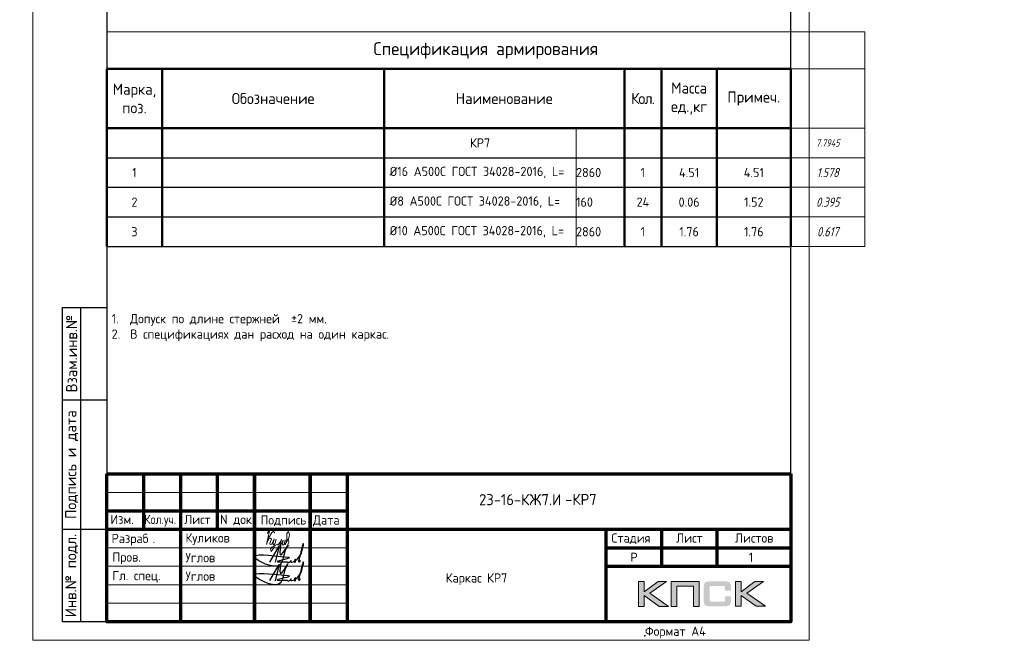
# Model space of a CAD drawing. Header units: millimetres. Extents: x 251864 to 617215, y -272865 to -46010.
# Tile 42 of 53: x 491651 to 518280, y -204343 to -187568. Entities that reach past the tile are written whole.
import ezdxf
from ezdxf.enums import TextEntityAlignment as Align

# ---------------------------------------------------------------- set-up
doc = ezdxf.new("R2010")
doc.units = ezdxf.units.MM
doc.layers.get('Defpoints').update_dxf_attribs({"color": 140})
for name, color, linetype, lineweight in [('АС-Таблицы', 7, 'Continuous', 20), ('Выноски', 20, 'Continuous', 20), ('Размеры', 54, 'Continuous', 20), ('Рамка', 7, 'Continuous', 70), ('СО_ОСНОВНАЯ_060', 142, 'Continuous', 60), ('Текст', 41, 'Continuous', 30), ('ТОНКИЕ', 7, 'Continuous', 9)]:
    doc.layers.add(name, color=color, linetype=linetype, lineweight=lineweight)
doc.layers.add('ТОЛСТЫЕ_ОСНОВНЫЕ', color=6, linetype='Continuous')
doc.styles.add('AC-Размерный', font='isocpeur.TTF', dxfattribs={"width": 0.8, "oblique": 15})
doc.styles.add('GOST-2.304_Type-B', font='GOST_Common.ttf')
doc.styles.add('style1', font='GOST_Common.ttf', dxfattribs={"height": 500})
doc.styles.add('ГОСТ', font='GOST_Common.ttf')

# ---------------------------------------------------------------- blocks, each defined once
blk = doc.blocks.new('*U281')
blk.add_point((165.57, 1.2))
at = {"layer": 'ТОЛСТЫЕ_ОСНОВНЫЕ'}
for p, q in [((8, 5), (8, 90)), ((8, 90), (20, 90)), ((13, 5), (13, 90)), ((8, 65), (20, 65)), ((8, 30), (20, 30)), ((20, 5), (8, 5))]:
    blk.add_line(p, q, dxfattribs=at)
at = {"layer": 'ТОЛСТЫЕ_ОСНОВНЫЕ', "color": 6}
blk.add_lwpolyline([(20, 5), (205, 5), (205, 292), (20, 292)], close=True, dxfattribs=at)
at = {"layer": 'ТОНКИЕ'}
blk.add_lwpolyline([(0, 0), (210, 0), (210, 297), (0, 297)], close=True, dxfattribs=at)
at = {"layer": 'Текст', "style": 'style1'}
for s, p in [('Взам.инв.№', (10.5, 77.5)), ('Подпись и дата', (10.5, 47.5)), ('Инв.№ подл.', (10.5, 17.5))]:
    blk.add_text(s, height=3, rotation=90, dxfattribs=at).set_placement(p, align=Align.MIDDLE)
blk.add_text('Формат А4', height=2.5, dxfattribs=at).set_placement((165.57, 1.2))
blk = doc.blocks.new('*T997')
at = {"layer": 'Defpoints', "color": 8, "linetype": 'ByBlock', "lineweight": 0, "transparency": 16777216}
for p, q in [((0, 0), (20500, 0)), ((0, 0), (0, -1000)), ((20500, 0), (20500, -5800)), ((18500, -1000), (20500, -1000)), ((12693, -2600), (12693, -5800)), ((18500, -2600), (20500, -2600)), ((18500, -3400), (20500, -3400)), ((18500, -4200), (20500, -4200)), ((18500, -5000), (20500, -5000)), ((18500, -5800), (20500, -5800))]:
    blk.add_line(p, q, dxfattribs=at)
at = {"layer": 'АС-Таблицы', "color": 0, "linetype": 'ByBlock', "lineweight": 50, "transparency": 16777216}
for p, q in [((0, -1000), (18500, -1000)), ((0, -1000), (0, -5800)), ((1500, -1000), (1500, -5800)), ((7500, -1000), (7500, -5800)), ((14000, -1000), (14000, -5800)), ((15000, -1000), (15000, -5800)), ((16500, -1000), (16500, -5800)), ((18500, -1000), (18500, -5800)), ((0, -2600), (18500, -2600))]:
    blk.add_line(p, q, dxfattribs=at)
at = {"layer": 'АС-Таблицы', "color": 0, "linetype": 'ByBlock', "lineweight": -2, "transparency": 16777216}
for p, q in [((0, -3400), (18500, -3400)), ((0, -4200), (18500, -4200)), ((0, -5000), (18500, -5000)), ((0, -5800), (18500, -5800))]:
    blk.add_line(p, q, dxfattribs=at)
at = {"layer": 'АС-Таблицы', "color": 0, "transparency": 16777216, "attachment_point": 5}
for s, insert, char_height, width, style in [('Спецификация {\\C256;армирования }', (10250, -500), 350, 20300, 'ГОСТ'), ('Марка, поз.', (750, -1800), 300, 1300, 'ГОСТ'), ('Обозначение', (4500, -1800), 300, 5800, 'ГОСТ'), ('Масса ед.,кг', (15750, -1800), 300, 1300, 'ГОСТ'), ('Наименование', (10750, -1800), 300, 6300, 'ГОСТ'), ('{\\T0.9;Кол.}', (14500, -1800), 300, 800, 'ГОСТ'), ('Примеч.', (17500, -1800), 300, 1800, 'ГОСТ'), ('КР7', (10096, -3000), 250, 5193, 'ГОСТ'), ('7.7945', (19500, -3000), 200, 1800, 'AC-Размерный'), ('{\\C5;1}', (750, -3800), 250, 1300, 'ГОСТ'), ('1', (14500, -3800), 250, 800, 'ГОСТ'), ('{\\C5;4.51}', (15750, -3800), 250, 1300, 'ГОСТ'), ('{\\C5;2}', (750, -4600), 250, 1300, 'ГОСТ'), ('24', (14500, -4600), 250, 800, 'ГОСТ'), ('{\\C5;0.06}', (15750, -4600), 250, 1300, 'ГОСТ'), ('{\\C5;3}', (750, -5400), 250, 1300, 'ГОСТ'), ('1', (14500, -5400), 250, 800, 'ГОСТ'), ('{\\C5;1.76}', (15750, -5400), 250, 1300, 'ГОСТ')]:
    blk.add_mtext(s, dxfattribs=dict(at, insert=insert, char_height=char_height, width=width, style=style))
at = {"layer": 'АС-Таблицы', "color": 112, "transparency": 16777216, "char_height": 250, "width": 5193, "attachment_point": 4, "style": 'ГОСТ'}
for s, insert in [(' {\\C2;%%C16 A500С \\C0;ГОСТ 34028-2016, \\C2;L=}', (7500, -3800)), (' {\\C2;%%C8 A500С \\C0;ГОСТ 34028-2016, \\C2;L=}', (7500, -4600)), (' {\\C2;%%C10 A500С \\C0;ГОСТ 34028-2016, \\C2;L=}', (7500, -5400))]:
    blk.add_mtext(s, dxfattribs=dict(at, insert=insert))
at = {"layer": 'АС-Таблицы', "color": 32, "transparency": 16777216, "char_height": 250}
for s, insert, width, attachment_point, style in [('2860', (12693, -3800), 1307, 4, 'ГОСТ'), ('1.578', (19500, -3800), 1800, 5, 'AC-Размерный'), ('160', (12693, -4600), 1307, 4, 'ГОСТ'), ('0.395', (19500, -4600), 1800, 5, 'AC-Размерный'), ('2860', (12693, -5400), 1307, 4, 'ГОСТ'), ('0.617', (19500, -5400), 1800, 5, 'AC-Размерный')]:
    blk.add_mtext(s, dxfattribs=dict(at, insert=insert, width=width, attachment_point=attachment_point, style=style))
at = {"layer": 'АС-Таблицы', "color": 26, "transparency": 16777216, "char_height": 250, "width": 1800, "attachment_point": 5, "style": 'ГОСТ'}
for s, insert in [('{\\C5;4.51}', (17500, -3800)), ('{\\C5;1.52}', (17500, -4600)), ('{\\C5;1.76}', (17500, -5400))]:
    blk.add_mtext(s, dxfattribs=dict(at, insert=insert))
blk = doc.blocks.new('Роспись')
at = {"layer": 'Текст', "color": 7}
blk.add_lwpolyline([(4.18, 0.67), (6.68, 5.03), (5.62, 0.66)], dxfattribs=at)
for points in [[(7.11, 5.14), (7.17, 2.59), (9.02, 5.2), (8.57, 4.35), (6.55, -0.29), (0.19, 1.88), (9.09, 2.02)], [(11.23, 1.12), (12.72, 3.08), (13.28, 5.66), (11.96, 0.97)], [(9.09, 2.02), (9.4, 1.96), (6.15, 0.84), (8.42, 0.77), (8.9, 0.77)], [(8.9, 0.77), (8.97, 0.64), (9.94, 1.16)], [(9.94, 1.16), (9.82, 0.79), (10.85, 0.93)], [(10.85, 0.93), (11.13, 1.44), (11.23, 1.11), (10.92, 0.57), (10.85, 0.93)], [(11.23, 1.12), (11.03, 1.05), (10.98, 1.33), (11.05, 1.41)], [(11.96, 0.97), (12.16, 0.71), (12.34, 1.19), (12.03, 1.14), (11.96, 0.97)]]:
    blk.add_spline(points, degree=3, dxfattribs=at)
blk = doc.blocks.new('11')
at = {"layer": 'Выноски'}
for p, q in [((47885, 66608), (47944, 66700)), ((47944, 66700), (47962, 66737)), ((47962, 66737), (47989, 66781)), ((47989, 66781), (48016, 66806)), ((48016, 66806), (48038, 66823)), ((48038, 66823), (48060, 66786)), ((48060, 66786), (48058, 66769))]:
    blk.add_line(p, q, dxfattribs=at)
blk.add_lwpolyline([(47863, 66761), (47937, 66865), (47843, 66458), (47885, 66564), (47905, 66616), (47954, 66628), (47979, 66606), (47957, 66539), (47937, 66487), (47947, 66458), (47991, 66470), (48051, 66611), (48041, 66569), (48023, 66505), (48023, 66448), (48065, 66448), (48090, 66529), (48110, 66608), (48043, 66369), (47972, 66275), (47954, 66344), (47991, 66389), (48078, 66431), (48142, 66470), (48154, 66441), (48204, 66512), (48246, 66606), (48209, 66455), (48204, 66418), (48295, 66574), (48265, 66463), (48265, 66455), (48312, 66453), (48342, 66529), (48347, 66584), (48337, 66465), (48349, 66453), (48401, 66569), (48443, 66616), (48461, 66678), (48466, 66727), (48436, 66811), (48399, 66754), (48399, 66618), (48389, 66549), (48374, 66507), (48416, 66564), (48441, 66576), (48451, 66524), (48433, 66482), (48419, 66453), (48424, 66428), (48458, 66421)], dxfattribs=at)
blk = doc.blocks.new('штамп2')
h = blk.add_hatch(color=0)
h.paths.add_polyline_path([(328185, -69575), (328071, -69575), (327885, -69715), (327885, -69575), (327806, -69575), (327806, -69911), (327885, -69911), (327885, -69764), (328086, -69911), (328212, -69911), (327962, -69733)])
h.paths.add_polyline_path([(328326, -69638), (328549, -69638), (328549, -69911), (328627, -69911), (328627, -69575), (328543, -69575), (328248, -69575), (328248, -69655), (328248, -69911), (328326, -69911)])
h.paths.add_polyline_path([(329196, -69573), (329117, -69573), (329117, -69910), (329196, -69910), (329196, -69762), (329397, -69910), (329523, -69910), (329273, -69732), (329496, -69573), (329382, -69573), (329196, -69713)])
at = {"true_color": 0x5f007f}
blk.add_hatch(color=206, dxfattribs=at).paths.add_polyline_path([(329051, -69611), (329050, -69607), (329049, -69604), (329047, -69601), (329045, -69598), (329044, -69595), (329042, -69593), (329040, -69590), (329038, -69588), (329035, -69587), (329032, -69584), (329029, -69583), (329025, -69581), (329022, -69580), (329018, -69579), (329014, -69578), (329005, -69576), (328996, -69574), (328985, -69574), (328973, -69573), (328773, -69573), (328761, -69574), (328751, -69574), (328741, -69576), (328732, -69578), (328728, -69579), (328724, -69580), (328720, -69581), (328717, -69583), (328714, -69584), (328711, -69587), (328709, -69588), (328706, -69590), (328704, -69593), (328702, -69595), (328700, -69598), (328699, -69601), (328697, -69604), (328696, -69607), (328695, -69611), (328694, -69615), (328692, -69623), (328690, -69632), (328689, -69642), (328689, -69653), (328689, -69830), (328689, -69841), (328690, -69851), (328692, -69860), (328694, -69869), (328695, -69872), (328696, -69876), (328697, -69879), (328699, -69882), (328700, -69885), (328702, -69888), (328704, -69890), (328706, -69893), (328709, -69895), (328711, -69897), (328714, -69898), (328717, -69900), (328720, -69902), (328724, -69903), (328728, -69904), (328732, -69905), (328741, -69907), (328751, -69908), (328761, -69909), (328773, -69910), (328973, -69910), (328985, -69909), (328996, -69909), (329005, -69907), (329014, -69906), (329018, -69904), (329022, -69903), (329025, -69902), (329029, -69900), (329032, -69899), (329035, -69897), (329038, -69895), (329040, -69893), (329042, -69891), (329044, -69888), (329045, -69886), (329047, -69882), (329049, -69879), (329050, -69876), (329051, -69872), (329053, -69869), (329054, -69860), (329056, -69851), (329057, -69841), (329057, -69830), (329057, -69774), (328978, -69774), (328978, -69820), (328978, -69823), (328978, -69826), (328977, -69829), (328977, -69831), (328976, -69834), (328975, -69836), (328973, -69838), (328971, -69840), (328970, -69841), (328968, -69843), (328965, -69844), (328963, -69845), (328960, -69845), (328957, -69846), (328954, -69846), (328951, -69847), (328789, -69847), (328787, -69846), (328784, -69846), (328782, -69845), (328780, -69844), (328778, -69842), (328776, -69841), (328774, -69839), (328773, -69837), (328772, -69835), (328771, -69833), (328770, -69831), (328769, -69828), (328768, -69823), (328767, -69819), (328767, -69657), (328767, -69654), (328768, -69652), (328769, -69649), (328769, -69647), (328770, -69645), (328771, -69643), (328772, -69641), (328774, -69639), (328775, -69638), (328777, -69637), (328779, -69636), (328781, -69635), (328784, -69634), (328786, -69634), (328789, -69634), (328792, -69634), (328951, -69634), (328954, -69634), (328957, -69634), (328960, -69635), (328962, -69635), (328965, -69636), (328967, -69637), (328969, -69639), (328971, -69640), (328973, -69643), (328974, -69645), (328976, -69647), (328977, -69649), (328977, -69652), (328978, -69654), (328978, -69657), (328978, -69661), (328978, -69698), (329057, -69698), (329057, -69653), (329057, -69642), (329056, -69632), (329054, -69623), (329052, -69615)])
at = {"color": 0, "lineweight": 0}
for points in [[(327806, -69911), (327806, -69575), (327885, -69575), (327885, -69715), (328071, -69575), (328185, -69575), (327962, -69733), (328212, -69911), (328086, -69911), (327885, -69764), (327885, -69911), (327806, -69911)], [(328326, -69911), (328326, -69638), (328549, -69638), (328549, -69911), (328627, -69911), (328627, -69575), (328543, -69575), (328248, -69575), (328248, -69655), (328248, -69911), (328326, -69911)], [(329117, -69910), (329117, -69573), (329196, -69573), (329196, -69713), (329382, -69573), (329496, -69573), (329273, -69732), (329523, -69910), (329397, -69910), (329196, -69762), (329196, -69910), (329117, -69910)]]:
    blk.add_lwpolyline(points, close=True, dxfattribs=at)
at = {"layer": 'Рамка'}
for p, q in [((320616, -68120), (329866, -68120)), ((321616, -70120), (321616, -68120)), ((322616, -70120), (322616, -68120)), ((322616, -68120), (322616, -70120)), ((323366, -68120), (323366, -70120)), ((323366, -70120), (323366, -68120)), ((323866, -68120), (323866, -70120)), ((320616, -68620), (323866, -68620)), ((320616, -68870), (323866, -68870)), ((327366, -68870), (327366, -70120)), ((327366, -69120), (329866, -69120)), ((327366, -69120), (329866, -69120))]:
    blk.add_line(p, q, dxfattribs=at)
at = {"layer": 'Рамка', "color": 7}
for p, q in [((321116, -68870), (321116, -68120)), ((322116, -68870), (322116, -68120)), ((320616, -68870), (329866, -68870)), ((328116, -68870), (328116, -69370)), ((328866, -68870), (328866, -69370)), ((327366, -69370), (329866, -69370))]:
    blk.add_line(p, q, dxfattribs=at)
at = {"layer": 'Рамка', "color": 7, "lineweight": 15}
for p, q in [((320616, -68370), (323866, -68370)), ((320616, -69120), (323866, -69120)), ((320616, -69370), (323866, -69370)), ((320616, -69620), (323866, -69620)), ((320616, -69620), (323866, -69620)), ((320616, -69870), (323866, -69870))]:
    blk.add_line(p, q, dxfattribs=at)
at = {"layer": 'Рамка'}
blk.add_lwpolyline([(329866, -68120), (329866, -70120), (320616, -70120), (320616, -68120)], dxfattribs=at)
at = {"color": 18, "true_color": 0x000000, "xscale": 50, "yscale": 50, "zscale": 50}
for p in [(322612, -69347), (322612, -69597)]:
    blk.add_blockref('Роспись', p, dxfattribs=at)
at = {"layer": 'Выноски', "xscale": 0.5, "yscale": 0.5, "zscale": 0.5}
blk.add_blockref('11', (298854, -102305), dxfattribs=at)
at = {"color": 7, "style": 'ГОСТ'}
for s, p in [('Разраб', (320681, -69056)), ('.', (321237, -69056))]:
    blk.add_text(s, height=125, dxfattribs=at).set_placement(p)
at = {"layer": 'Размеры', "color": 7, "char_height": 125, "attachment_point": 4, "style": 'ГОСТ'}
for s, insert in [('{\\C256;Куликов}', (321681, -69003)), ('Пров.', (320693, -69262)), ('Углов', (321681, -69253)), ('Гл. спец.', (320693, -69512)), ('Углов', (321681, -69503))]:
    blk.add_mtext_dynamic_manual_height_columns(s, width=1000, gutter_width=625, heights=[0], dxfattribs=dict(at, insert=insert))
at = {"layer": 'Текст', "color": 7, "style": 'ГОСТ'}
blk.add_text('23-16-КЖ7.И', height=150, dxfattribs=at).set_placement((326207, -68469), align=Align.MIDDLE_CENTER)
at = {"layer": 'Текст', "color": 7}
for s, style, p in [('Изм.', 'GOST-2.304_Type-B', (320666, -68799)), ('Лист', 'GOST-2.304_Type-B', (321663, -68800)), ('N док.', 'GOST-2.304_Type-B', (322148, -68799)), ('Подпись', 'GOST-2.304_Type-B', (322696, -68806)), ('Дата', 'GOST-2.304_Type-B', (323406, -68806)), ('Стадия', 'GOST-2.304_Type-B', (327441, -69050)), ('Лист', 'GOST-2.304_Type-B', (328316, -69050)), ('Листов', 'GOST-2.304_Type-B', (329112, -69050)), ('Р', 'ГОСТ', (327698, -69310)), ('1', 'ГОСТ', (329299, -69311))]:
    blk.add_text(s, height=125, dxfattribs=dict(at, style=style)).set_placement(p)
at = {"layer": 'Текст', "color": 7, "style": 'GOST-2.304_Type-B', "width": 0.9}
blk.add_text('Кол.уч.', height=125, dxfattribs=at).set_placement((321125, -68798))

msp = doc.modelspace()

# ---------------------------------------------------------------- block references
at = {"xscale": 100, "yscale": 100, "zscale": 100}
msp.add_blockref('*U281', (492004.7, -204343), dxfattribs=at)
msp.add_blockref('*T997', (494004.7, -187899))
at = {"layer": 'Размеры', "xscale": 2, "yscale": 2, "zscale": 2}
msp.add_blockref('штамп2', (-147227.2, -63603.6), dxfattribs=at)

# ---------------------------------------------------------------- texts
at = {"color": 0, "linetype": 'Continuous', "insert": (506404.5, -200385.1), "char_height": 300, "width": 19720.995, "attachment_point": 1, "style": 'ГОСТ'}
msp.add_mtext('-КР7', dxfattribs=at)
at = {"color": 1, "linetype": 'Continuous', "lineweight": 30, "insert": (504004.7, -202690.9), "char_height": 250, "width": 7000, "attachment_point": 5, "style": 'GOST-2.304_Type-B'}
msp.add_mtext('{\\C256;Каркас КР7}', dxfattribs=at)
at = {"layer": 'СО_ОСНОВНАЯ_060', "color": 7, "lineweight": 13, "ltscale": 100, "char_height": 250, "width": 17960.285, "attachment_point": 2, "style": 'ГОСТ'}
for insert in [(455495.7, -198838.9, 0), (430979.6, -199093.6)]:
    msp.add_mtext('\\pi500;Вес каркаса -9,75 кг', dxfattribs=dict(at, insert=insert))
at = {"layer": 'Текст', "lineweight": 25, "insert": (494137.7, -195524.7), "char_height": 250, "width": 18292.585, "attachment_point": 1, "style": 'GOST-2.304_Type-B'}
msp.add_mtext('\\pi-500,l500,t500,750;1.^IДопуск по длине стержней  ±2 мм. \\P2.^IВ спецификациях дан расход на один каркас.', dxfattribs=at)

doc.saveas('drawing.dxf')
